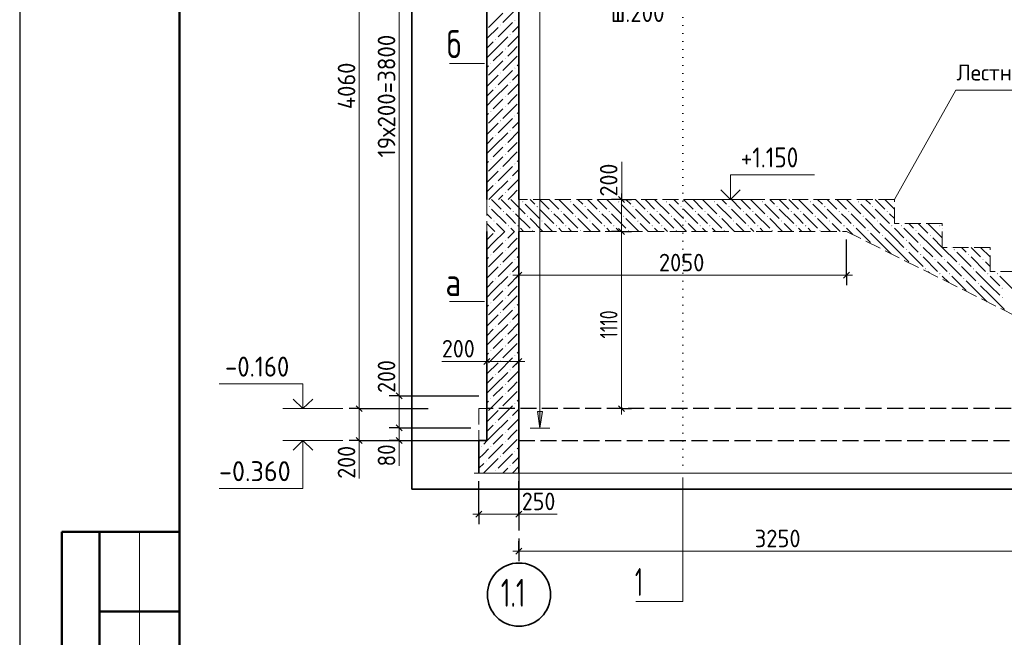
# Model space of a CAD drawing. Header units: millimetres. Extents: x 0 to 50400, y 0 to 35640.
# Tile 6 of 20: x 0 to 14787, y 17012 to 26295. Entities that reach past the tile are written whole.
import ezdxf

# ---------------------------------------------------------------- set-up
doc = ezdxf.new("R2010")
doc.units = ezdxf.units.MM
for name, pattern in [('______2', [324, 240, -84]), ('______5', [1320, 960, -120, 120, -120]), ('______9', [120, 0, -120])]:
    doc.linetypes.add(name, pattern=pattern)
for name, color, linetype, lineweight in [('Standard', 7, 'Continuous', 25), ('Высотные отметки', 7, 'Continuous', 25), ('ЖБ Лестница', 52, 'Continuous', 25), ('ЖБ Перекрытие верхний уровень', 7, 'Continuous', 35), ('ЖБ Стена верхний уровень', 7, 'Continuous', 35), ('Заголовок чертежа', 7, 'Continuous', 25), ('Общий02', 7, 'Continuous', 18), ('Позиционная метка линия выноска', 7, 'Continuous', 13), ('Позиционная метка номер позиции', 7, 'Continuous', 13), ('Размерная линия_ общее', 7, 'Continuous', 13), ('Сечения символ', 7, 'Continuous', 25)]:
    doc.layers.add(name, color=color, linetype=linetype, lineweight=lineweight)
doc.layers.add('Оси', color=7, linetype='______5', true_color=0x656565)
doc.layers.add('Стена ДОП П-обр. неравн', color=7, linetype='Continuous', true_color=0xa0a0a0)
doc.layers.add('Размерная выноска', color=7, linetype='Continuous')
doc.styles.add('ISOCPEUR', font='txt')

msp = doc.modelspace()

# ---------------------------------------------------------------- hatches: boundary and pattern name
at = {"layer": 'ЖБ Лестница', "linetype": 'Continuous', "lineweight": 18, "transparency": 33554687}
for points in [[(7548, 23557), (7556, 23565), (7564, 23557), (7556, 23549)], [(8268, 23557), (8276, 23565), (8284, 23557), (8276, 23549)], [(8988, 23557), (8996, 23565), (9004, 23557), (8996, 23549)], [(9708, 23557), (9716, 23565), (9724, 23557), (9716, 23549)], [(10428, 23557), (10436, 23565), (10444, 23557), (10436, 23549)], [(11148, 23557), (11156, 23565), (11164, 23557), (11156, 23549)], [(11868, 23557), (11876, 23565), (11884, 23557), (11876, 23549)], [(12588, 23557), (12596, 23565), (12604, 23557), (12596, 23549)], [(7044, 23485), (7052, 23493), (7060, 23485), (7052, 23477)], [(7260, 23413), (7268, 23421), (7276, 23413), (7268, 23405)], [(7404, 23413), (7412, 23421), (7420, 23413), (7412, 23405)], [(7764, 23485), (7772, 23493), (7780, 23485), (7772, 23477)], [(7980, 23413), (7988, 23421), (7996, 23413), (7988, 23405)], [(8124, 23413), (8132, 23421), (8140, 23413), (8132, 23405)], [(8484, 23485), (8492, 23493), (8500, 23485), (8492, 23477)], [(8700, 23413), (8708, 23421), (8716, 23413), (8708, 23405)], [(8844, 23413), (8852, 23421), (8860, 23413), (8852, 23405)], [(9204, 23485), (9212, 23493), (9220, 23485), (9212, 23477)], [(9420, 23413), (9428, 23421), (9436, 23413), (9428, 23405)], [(9564, 23413), (9572, 23421), (9580, 23413), (9572, 23405)], [(9924, 23485), (9932, 23493), (9940, 23485), (9932, 23477)], [(10140, 23413), (10148, 23421), (10156, 23413), (10148, 23405)], [(10284, 23413), (10292, 23421), (10300, 23413), (10292, 23405)], [(10644, 23485), (10652, 23493), (10660, 23485), (10652, 23477)], [(10860, 23413), (10868, 23421), (10876, 23413), (10868, 23405)], [(11004, 23413), (11012, 23421), (11020, 23413), (11012, 23405)], [(11364, 23485), (11372, 23493), (11380, 23485), (11372, 23477)], [(11580, 23413), (11588, 23421), (11596, 23413), (11588, 23405)], [(11724, 23413), (11732, 23421), (11740, 23413), (11732, 23405)], [(12084, 23485), (12092, 23493), (12100, 23485), (12092, 23477)], [(12300, 23413), (12308, 23421), (12316, 23413), (12308, 23405)], [(12444, 23413), (12452, 23421), (12460, 23413), (12452, 23405)], [(12804, 23485), (12812, 23493), (12820, 23485), (12812, 23477)], [(13020, 23413), (13028, 23421), (13036, 23413), (13028, 23405)], [(7116, 23269), (7124, 23277), (7132, 23269), (7124, 23261)], [(7620, 23341), (7628, 23349), (7636, 23341), (7628, 23333)], [(7836, 23269), (7844, 23277), (7852, 23269), (7844, 23261)], [(8340, 23341), (8348, 23349), (8356, 23341), (8348, 23333)], [(8556, 23269), (8564, 23277), (8572, 23269), (8564, 23261)], [(9060, 23341), (9068, 23349), (9076, 23341), (9068, 23333)], [(9276, 23269), (9284, 23277), (9292, 23269), (9284, 23261)], [(9780, 23341), (9788, 23349), (9796, 23341), (9788, 23333)], [(9996, 23269), (10004, 23277), (10012, 23269), (10004, 23261)], [(10500, 23341), (10508, 23349), (10516, 23341), (10508, 23333)], [(10716, 23269), (10724, 23277), (10732, 23269), (10724, 23261)], [(11220, 23341), (11228, 23349), (11236, 23341), (11228, 23333)], [(11436, 23269), (11444, 23277), (11452, 23269), (11444, 23261)], [(11940, 23341), (11948, 23349), (11956, 23341), (11948, 23333)], [(12156, 23269), (12164, 23277), (12172, 23269), (12164, 23261)], [(12660, 23341), (12668, 23349), (12676, 23341), (12668, 23333)], [(12876, 23269), (12884, 23277), (12892, 23269), (12884, 23261)], [(7332, 23197), (7340, 23205), (7348, 23197), (7340, 23189)], [(7476, 23197), (7484, 23205), (7492, 23197), (7484, 23189)], [(7692, 23125), (7700, 23133), (7708, 23125), (7700, 23117)], [(8052, 23197), (8060, 23205), (8068, 23197), (8060, 23189)], [(8196, 23197), (8204, 23205), (8212, 23197), (8204, 23189)], [(8412, 23125), (8420, 23133), (8428, 23125), (8420, 23117)], [(8772, 23197), (8780, 23205), (8788, 23197), (8780, 23189)], [(8916, 23197), (8924, 23205), (8932, 23197), (8924, 23189)], [(9132, 23125), (9140, 23133), (9148, 23125), (9140, 23117)], [(9492, 23197), (9500, 23205), (9508, 23197), (9500, 23189)], [(9636, 23197), (9644, 23205), (9652, 23197), (9644, 23189)], [(9852, 23125), (9860, 23133), (9868, 23125), (9860, 23117)], [(10212, 23197), (10220, 23205), (10228, 23197), (10220, 23189)], [(10356, 23197), (10364, 23205), (10372, 23197), (10364, 23189)], [(10572, 23125), (10580, 23133), (10588, 23125), (10580, 23117)], [(10932, 23197), (10940, 23205), (10948, 23197), (10940, 23189)], [(11076, 23197), (11084, 23205), (11092, 23197), (11084, 23189)], [(11292, 23125), (11300, 23133), (11308, 23125), (11300, 23117)], [(11652, 23197), (11660, 23205), (11668, 23197), (11660, 23189)], [(11796, 23197), (11804, 23205), (11812, 23197), (11804, 23189)], [(12012, 23125), (12020, 23133), (12028, 23125), (12020, 23117)], [(12372, 23197), (12380, 23205), (12388, 23197), (12380, 23189)], [(12516, 23197), (12524, 23205), (12532, 23197), (12524, 23189)], [(12732, 23125), (12740, 23133), (12748, 23125), (12740, 23117)], [(13092, 23197), (13100, 23205), (13108, 23197), (13100, 23189)], [(13236, 23197), (13244, 23205), (13252, 23197), (13244, 23189)], [(13452, 23125), (13460, 23133), (13468, 23125), (13460, 23117)], [(13812, 23197), (13820, 23205), (13828, 23197), (13820, 23189)], [(12948, 23053), (12956, 23061), (12964, 23053), (12956, 23045)], [(13308, 22981), (13316, 22989), (13324, 22981), (13316, 22973)], [(13668, 23053), (13676, 23061), (13684, 23053), (13676, 23045)], [(12811, 22915), (12812, 22917), (12816, 22913)], [(13308, 22837), (13316, 22845), (13324, 22837), (13316, 22829)], [(13524, 22909), (13532, 22917), (13540, 22909), (13532, 22901)], [(13524, 22765), (13532, 22773), (13540, 22765), (13532, 22757)], [(14028, 22837), (14036, 22845), (14044, 22837), (14036, 22829)], [(14244, 22765), (14252, 22773), (14260, 22765), (14252, 22757)], [(13387, 22627), (13388, 22629), (13392, 22625)], [(13740, 22693), (13748, 22701), (13756, 22693), (13748, 22685)], [(13884, 22693), (13892, 22701), (13900, 22693), (13892, 22685)], [(14100, 22621), (14108, 22629), (14116, 22621), (14108, 22613)], [(14460, 22693), (14468, 22701), (14476, 22693), (14468, 22685)], [(13596, 22549), (13604, 22557), (13612, 22549), (13604, 22541)], [(13812, 22477), (13820, 22485), (13828, 22477), (13820, 22469)], [(13956, 22477), (13964, 22485), (13972, 22477), (13964, 22469)], [(14316, 22549), (14324, 22557), (14332, 22549), (14324, 22541)], [(14532, 22477), (14540, 22485), (14548, 22477), (14540, 22469)], [(14676, 22477), (14684, 22485), (14692, 22477), (14684, 22469)], [(14172, 22405), (14180, 22413), (14188, 22405), (14180, 22397)], [(14388, 22333), (14396, 22341), (14404, 22333), (14396, 22325)], [(14251, 22195), (14252, 22197), (14256, 22193)], [(14748, 22261), (14756, 22269), (14764, 22261), (14756, 22253)], [(14748, 22117), (14756, 22125), (14764, 22117), (14756, 22109)]]:
    msp.add_hatch(color=7, dxfattribs=at).paths.add_polyline_path(points, flags=16)
at = {"layer": 'ЖБ Стена верхний уровень', "linetype": 'Continuous', "lineweight": 18, "transparency": 33554687}
for points in [[(7215, 26215), (7221, 26221), (7227, 26215), (7221, 26209)], [(7431, 26287), (7437, 26293), (7443, 26287), (7437, 26281)], [(7359, 26071), (7365, 26077), (7371, 26071), (7365, 26065)], [(7143, 25999), (7149, 26005), (7155, 25999), (7149, 25993)], [(7287, 25855), (7293, 25861), (7299, 25855), (7293, 25849)], [(7071, 25639), (7077, 25645), (7083, 25639), (7077, 25633)], [(7287, 25711), (7293, 25717), (7299, 25711), (7293, 25705)], [(7215, 25495), (7221, 25501), (7227, 25495), (7221, 25489)], [(7431, 25567), (7437, 25573), (7443, 25567), (7437, 25561)], [(7359, 25351), (7365, 25357), (7371, 25351), (7365, 25345)], [(7143, 25279), (7149, 25285), (7155, 25279), (7149, 25273)], [(7287, 25135), (7293, 25141), (7299, 25135), (7293, 25129)], [(7287, 24991), (7293, 24997), (7299, 24991), (7293, 24985)], [(7071, 24919), (7077, 24925), (7083, 24919), (7077, 24913)], [(7431, 24847), (7437, 24853), (7443, 24847), (7437, 24841)], [(7215, 24775), (7221, 24781), (7227, 24775), (7221, 24769)], [(7143, 24559), (7149, 24565), (7155, 24559), (7149, 24553)], [(7359, 24631), (7365, 24637), (7371, 24631), (7365, 24625)], [(7287, 24415), (7293, 24421), (7299, 24415), (7293, 24409)], [(7287, 24271), (7293, 24277), (7299, 24271), (7293, 24265)], [(7071, 24199), (7077, 24205), (7083, 24199), (7077, 24193)], [(7431, 24127), (7437, 24133), (7443, 24127), (7437, 24121)], [(7215, 24055), (7221, 24061), (7227, 24055), (7221, 24049)], [(7143, 23839), (7149, 23845), (7155, 23839), (7149, 23833)], [(7359, 23911), (7365, 23917), (7371, 23911), (7365, 23905)], [(7287, 23695), (7293, 23701), (7299, 23695), (7293, 23689)], [(7287, 22975), (7293, 22981), (7299, 22975), (7293, 22969)], [(7287, 22831), (7293, 22837), (7299, 22831), (7293, 22825)], [(7071, 22759), (7077, 22765), (7083, 22759), (7077, 22753)], [(7431, 22687), (7437, 22693), (7443, 22687), (7437, 22681)], [(7215, 22615), (7221, 22621), (7227, 22615), (7221, 22609)], [(7359, 22471), (7365, 22477), (7371, 22471), (7365, 22465)], [(7143, 22399), (7149, 22405), (7155, 22399), (7149, 22393)], [(7287, 22255), (7293, 22261), (7299, 22255), (7293, 22249)], [(7071, 22039), (7077, 22045), (7083, 22039), (7077, 22033)], [(7287, 22111), (7293, 22117), (7299, 22111), (7293, 22105)], [(7215, 21895), (7221, 21901), (7227, 21895), (7221, 21889)], [(7431, 21967), (7437, 21973), (7443, 21967), (7437, 21961)], [(7359, 21751), (7365, 21757), (7371, 21751), (7365, 21745)], [(7143, 21679), (7149, 21685), (7155, 21679), (7149, 21673)], [(7287, 21535), (7293, 21541), (7299, 21535), (7293, 21529)], [(7071, 21319), (7077, 21325), (7083, 21319), (7077, 21313)], [(7287, 21391), (7293, 21397), (7299, 21391), (7293, 21385)], [(7215, 21175), (7221, 21181), (7227, 21175), (7221, 21169)], [(7431, 21247), (7437, 21253), (7443, 21247), (7437, 21241)], [(7359, 21031), (7365, 21037), (7371, 21031), (7365, 21025)], [(7143, 20959), (7149, 20965), (7155, 20959), (7149, 20953)], [(7287, 20815), (7293, 20821), (7299, 20815), (7293, 20809)], [(7071, 20599), (7077, 20605), (7083, 20599), (7077, 20593)], [(7287, 20671), (7293, 20677), (7299, 20671), (7293, 20665)], [(7215, 20455), (7221, 20461), (7227, 20455), (7221, 20449)], [(7431, 20527), (7437, 20533), (7443, 20527), (7437, 20521)], [(7359, 20311), (7365, 20317), (7371, 20311), (7365, 20305)], [(7143, 20239), (7149, 20245), (7155, 20239), (7149, 20233)], [(7287, 20095), (7293, 20101), (7299, 20095), (7293, 20089)], [(6927, 19879), (6933, 19885), (6939, 19879), (6933, 19873)], [(7071, 19879), (7077, 19885), (7083, 19879), (7077, 19873)], [(7287, 19951), (7293, 19957), (7299, 19951), (7293, 19945)], [(6999, 19663), (7005, 19669), (7011, 19663), (7005, 19657)], [(7215, 19735), (7221, 19741), (7227, 19735), (7221, 19729)], [(7431, 19807), (7437, 19813), (7443, 19807), (7437, 19801)], [(7143, 19519), (7149, 19525), (7155, 19519), (7149, 19513)], [(7359, 19591), (7365, 19597), (7371, 19591), (7365, 19585)]]:
    msp.add_hatch(color=7, dxfattribs=at).paths.add_polyline_path(points, flags=16)
at = {"layer": 'Общий02', "linetype": 'Continuous', "lineweight": 13, "transparency": 33554687}
msp.add_hatch(color=7, dxfattribs=at).paths.add_polyline_path([(7778, 20406), (7814, 20154), (7850, 20406)])

# ---------------------------------------------------------------- linework, layer by layer
at = {"layer": 'Standard', "color": 7, "linetype": 'Continuous', "lineweight": 25, "transparency": 33554687}
for p, q in [((2400, 35040), (2400, 1270)), ((7451, 22408), (7541, 22498)), ((12371, 22408), (12461, 22498)), ((6971, 21113), (7061, 21203)), ((7451, 21113), (7541, 21203)), ((5656, 20686), (5746, 20596)), ((5656, 20206), (5746, 20116)), ((5656, 20014), (5746, 19924)), ((6851, 18818), (6941, 18908)), ((7451, 18818), (7541, 18908)), ((7451, 18261), (7541, 18351))]:
    msp.add_line(p, q, dxfattribs=at)
at = {"layer": 'Standard', "color": 7, "linetype": 'Continuous', "lineweight": 13, "transparency": 33554687}
for p, q in [((5701, 29761), (5701, 20641)), ((7496, 22453), (7406, 22453)), ((7496, 22453), (12416, 22453)), ((12416, 22453), (12506, 22453)), ((7016, 21158), (6926, 21158)), ((7016, 21158), (7496, 21158)), ((7496, 21158), (7586, 21158)), ((5701, 20641), (5701, 20161)), ((5701, 20161), (5701, 19969)), ((5701, 19969), (5701, 19879)), ((6896, 18863), (6806, 18863)), ((6896, 18863), (7496, 18863)), ((7496, 18863), (7586, 18863)), ((1800, 18600), (1800, 10800)), ((7496, 18306), (7406, 18306)), ((7496, 18306), (15296, 18306))]:
    msp.add_line(p, q, dxfattribs=at)
at = {"layer": 'Standard', "color": 7, "linetype": 'Continuous', "lineweight": -3, "transparency": 33554687}
for p, q in [((7496, 22453), (7496, 22993)), ((12416, 22453), (12416, 22993)), ((7496, 22453), (7496, 22603)), ((12416, 22453), (12416, 22603)), ((7496, 22453), (7496, 22303)), ((12416, 22453), (12416, 22303)), ((7016, 21158), (7016, 21308)), ((7496, 21158), (7496, 21308)), ((7016, 21158), (7016, 21008)), ((7016, 21158), (7016, 21065)), ((7496, 21158), (7496, 21008)), ((7496, 21158), (7496, 21065)), ((5701, 20641), (5551, 20641)), ((5701, 20641), (5851, 20641)), ((5701, 20641), (6896, 20641)), ((5701, 20161), (5551, 20161)), ((5701, 20161), (5851, 20161)), ((5701, 20161), (6776, 20161)), ((5701, 19969), (5551, 19969)), ((5701, 19969), (5851, 19969)), ((5701, 19969), (6776, 19969)), ((6896, 18863), (6896, 19360)), ((7496, 18863), (7496, 19360)), ((6896, 18863), (6896, 19013)), ((7496, 18863), (7496, 19013)), ((6896, 18863), (6896, 18713)), ((7496, 18863), (7496, 18713)), ((7496, 18306), (7496, 18456)), ((7496, 18306), (7496, 18156))]:
    msp.add_line(p, q, dxfattribs=at)
at = {"layer": 'Standard', "color": 7, "linetype": 'Continuous', "lineweight": 50, "transparency": 33554687}
for p, q in [((7, 18600), (0, 18600)), ((2400, 18600), (632, 18600)), ((632, 18600), (632, 10800)), ((632, 18600), (632, 10800)), ((1200, 18600), (1200, 10800)), ((2400, 17400), (1200, 17400))]:
    msp.add_line(p, q, dxfattribs=at)
at = {"layer": 'Standard', "color": 7, "linetype": 'Continuous', "lineweight": 25, "transparency": 33554687}
msp.add_lwpolyline([(0, 0), (50400, 0), (50400, 35640), (0, 35640), (0, 0)], close=True, dxfattribs=at)
at = {"layer": 'Standard', "color": 7, "linetype": 'Continuous', "lineweight": 13, "transparency": 33554687}
msp.add_lwpolyline([(50400, 35640), (0, 35640), (0, 0), (50400, 0), (50400, 35640)], dxfattribs=at)
at = {"layer": 'Standard', "color": 7, "linetype": 'Continuous', "lineweight": 50, "transparency": 33554687}
msp.add_lwpolyline([(2400, 35040), (49800, 35040), (49800, 600), (2400, 600), (2400, 35040)], close=True, dxfattribs=at)
at = {"layer": 'Standard', "color": 254, "linetype": 'Continuous', "lineweight": 35, "true_color": 0xc4c4ff, "transparency": 33554687}
msp.add_lwpolyline([(5890, 19240), (24970, 19240), (24970, 31936), (5890, 31936), (5890, 19240)], dxfattribs=at)
at = {"layer": 'Высотные отметки', "color": 7, "linetype": 'Continuous', "lineweight": 35, "transparency": 33554687}
for p, q in [((10676, 23593), (10531, 23738)), ((10676, 23593), (10531, 23738)), ((10676, 23593), (10822, 23738)), ((10676, 23593), (10822, 23738)), ((4254, 20449), (4109, 20594)), ((4254, 20449), (4109, 20594)), ((4254, 20449), (4400, 20594)), ((4254, 20449), (4400, 20594)), ((4254, 19969), (4109, 19823)), ((4254, 19969), (4109, 19823)), ((4254, 19969), (4400, 19823)), ((4254, 19969), (4400, 19823))]:
    msp.add_line(p, q, dxfattribs=at)
at = {"layer": 'Высотные отметки', "color": 7, "linetype": 'Continuous', "lineweight": 13, "transparency": 33554687}
for p, q in [((10076, 23593), (10976, 23593)), ((10076, 23593), (10976, 23593)), ((4854, 20449), (3954, 20449)), ((4854, 20449), (3954, 20449)), ((4854, 19969), (3954, 19969)), ((4854, 19969), (3954, 19969))]:
    msp.add_line(p, q, dxfattribs=at)
for points in [[(10676, 23593), (10676, 23965), (11936, 23965)], [(10676, 23593), (10676, 23965), (11936, 23965)], [(4254, 20449), (4254, 20821), (2994, 20821)], [(4254, 20449), (4254, 20821), (2994, 20821)], [(4254, 19969), (4254, 19249), (2994, 19249)], [(4254, 19969), (4254, 19249), (2994, 19249)]]:
    msp.add_lwpolyline(points, dxfattribs=at)
at = {"layer": 'ЖБ Лестница', "color": 7, "linetype": '______2', "lineweight": 13, "transparency": 33554687}
for p, q in [((7016, 23593), (7016, 23113)), ((13136, 23593), (7496, 23593)), ((13136, 23233), (13136, 23593)), ((13856, 23233), (13136, 23233)), ((13856, 22873), (13856, 23233)), ((7496, 23113), (12416, 23113)), ((12416, 23113), (18704, 19969)), ((14576, 22873), (13856, 22873)), ((14576, 22513), (14576, 22873)), ((15296, 22513), (14576, 22513))]:
    msp.add_line(p, q, dxfattribs=at)
at = {"layer": 'ЖБ Лестница', "color": 9, "linetype": 'Continuous', "lineweight": 18, "true_color": 0xc7c7c7, "transparency": 33554687}
for p, q in [((7088, 23593), (7232, 23449)), ((7232, 23593), (7376, 23449)), ((7376, 23593), (7592, 23377)), ((7592, 23521), (7808, 23305)), ((7736, 23521), (7664, 23593)), ((7808, 23593), (7952, 23449)), ((7952, 23593), (8096, 23449)), ((8096, 23593), (8312, 23377)), ((8312, 23521), (8528, 23305)), ((8456, 23521), (8384, 23593)), ((8528, 23593), (8672, 23449)), ((8672, 23593), (8816, 23449)), ((8816, 23593), (9032, 23377)), ((9032, 23521), (9248, 23305)), ((9176, 23521), (9104, 23593)), ((9248, 23593), (9392, 23449)), ((9392, 23593), (9536, 23449)), ((9536, 23593), (9752, 23377)), ((9752, 23521), (9968, 23305)), ((9896, 23521), (9824, 23593)), ((9968, 23593), (10112, 23449)), ((10112, 23593), (10256, 23449)), ((10256, 23593), (10472, 23377)), ((10472, 23521), (10688, 23305)), ((10616, 23521), (10544, 23593)), ((10688, 23593), (10832, 23449)), ((10832, 23593), (10976, 23449)), ((10976, 23593), (11192, 23377)), ((11192, 23521), (11408, 23305)), ((11336, 23521), (11264, 23593)), ((11408, 23593), (11552, 23449)), ((11552, 23593), (11696, 23449)), ((11696, 23593), (11912, 23377)), ((11912, 23521), (12128, 23305)), ((12056, 23521), (11984, 23593)), ((12128, 23593), (12272, 23449)), ((12272, 23593), (12416, 23449)), ((12416, 23593), (12632, 23377)), ((12632, 23521), (12848, 23305)), ((12776, 23521), (12704, 23593)), ((12848, 23593), (12992, 23449)), ((12992, 23593), (13136, 23449)), ((13136, 23593), (13136, 23593)), ((7016, 23376), (7088, 23305)), ((7088, 23449), (7304, 23233)), ((7376, 23305), (7304, 23377)), ((7448, 23377), (7664, 23161)), ((7808, 23449), (8024, 23233)), ((8096, 23305), (8024, 23377)), ((8168, 23377), (8384, 23161)), ((8528, 23449), (8744, 23233)), ((8816, 23305), (8744, 23377)), ((8888, 23377), (9104, 23161)), ((9248, 23449), (9464, 23233)), ((9536, 23305), (9464, 23377)), ((9608, 23377), (9824, 23161)), ((9968, 23449), (10184, 23233)), ((10256, 23305), (10184, 23377)), ((10328, 23377), (10544, 23161)), ((10688, 23449), (10904, 23233)), ((10976, 23305), (10904, 23377)), ((11048, 23377), (11264, 23161)), ((11408, 23449), (11624, 23233)), ((11696, 23305), (11624, 23377)), ((11768, 23377), (11984, 23161)), ((12128, 23449), (12344, 23233)), ((12416, 23305), (12344, 23377)), ((12488, 23377), (12704, 23161)), ((12848, 23449), (13064, 23233)), ((13136, 23305), (13064, 23377)), ((7016, 23232), (7136, 23113)), ((7280, 23113), (7160, 23233)), ((7448, 23233), (7376, 23305)), ((7664, 23305), (7856, 23113)), ((8000, 23113), (7880, 23233)), ((8168, 23233), (8096, 23305)), ((8384, 23305), (8576, 23113)), ((8720, 23113), (8600, 23233)), ((8888, 23233), (8816, 23305)), ((9104, 23305), (9296, 23113)), ((9440, 23113), (9320, 23233)), ((9608, 23233), (9536, 23305)), ((9824, 23305), (10016, 23113)), ((10160, 23113), (10040, 23233)), ((10328, 23233), (10256, 23305)), ((10544, 23305), (10736, 23113)), ((10880, 23113), (10760, 23233)), ((11048, 23233), (10976, 23305)), ((11264, 23305), (11456, 23113)), ((11600, 23113), (11480, 23233)), ((11768, 23233), (11696, 23305)), ((11984, 23305), (12176, 23113)), ((12320, 23113), (12200, 23233)), ((12488, 23233), (12416, 23305)), ((12704, 23305), (12920, 23089)), ((13136, 23017), (12920, 23233)), ((13136, 23305), (13136, 23305)), ((13208, 23233), (13208, 23233)), ((13352, 23233), (13424, 23161)), ((13496, 23233), (13640, 23089)), ((13856, 23017), (13640, 23233)), ((13784, 23233), (13784, 23233)), ((7376, 23161), (7424, 23113)), ((7520, 23161), (7568, 23113)), ((8096, 23161), (8144, 23113)), ((8240, 23161), (8288, 23113)), ((8816, 23161), (8864, 23113)), ((8960, 23161), (9008, 23113)), ((9536, 23161), (9584, 23113)), ((9680, 23161), (9728, 23113)), ((10256, 23161), (10304, 23113)), ((10400, 23161), (10448, 23113)), ((10976, 23161), (11024, 23113)), ((11120, 23161), (11168, 23113)), ((11696, 23161), (11744, 23113)), ((11840, 23161), (11888, 23113)), ((12416, 23161), (12512, 23065)), ((12560, 23161), (12776, 22945)), ((12992, 22873), (12776, 23089)), ((13136, 23161), (13280, 23017)), ((13280, 23161), (13496, 22945)), ((13712, 22873), (13496, 23089)), ((13856, 23161), (13856, 23161)), ((12992, 23017), (13136, 22873)), ((13136, 23017), (13280, 22873)), ((13424, 22873), (13352, 22945)), ((13856, 23017), (13856, 23017)), ((12992, 22873), (13088, 22777)), ((13136, 22873), (13352, 22657)), ((13352, 22801), (13568, 22585)), ((13496, 22801), (13424, 22873)), ((13568, 22873), (13712, 22729)), ((13712, 22873), (13856, 22729)), ((14000, 22873), (14000, 22873)), ((14072, 22801), (14288, 22585)), ((14144, 22873), (14144, 22873)), ((14216, 22801), (14144, 22873)), ((14288, 22873), (14432, 22729)), ((14432, 22873), (14432, 22873)), ((14432, 22873), (14576, 22729)), ((14576, 22873), (14576, 22873)), ((14576, 22873), (14576, 22873)), ((13568, 22729), (13784, 22513)), ((13856, 22585), (13784, 22657)), ((13928, 22657), (14144, 22441)), ((14288, 22729), (14504, 22513)), ((14576, 22585), (14504, 22657)), ((13664, 22489), (13640, 22513)), ((13928, 22513), (13856, 22585)), ((14144, 22585), (14360, 22369)), ((14576, 22297), (14360, 22513)), ((14576, 22585), (14576, 22585)), ((14648, 22513), (14648, 22513)), ((13856, 22441), (13952, 22345)), ((14000, 22441), (14216, 22225)), ((14432, 22153), (14216, 22369)), ((14576, 22441), (14720, 22297)), ((14720, 22441), (14936, 22225)), ((14432, 22297), (14576, 22153)), ((14576, 22297), (14720, 22153)), ((14432, 22153), (14528, 22057)), ((14576, 22153), (14792, 21937))]:
    msp.add_line(p, q, dxfattribs=at)
for points in [[(13712, 23017), (13856, 22873), (13856, 22873)], [(13856, 22873), (13856, 22873), (14072, 22657)]]:
    msp.add_lwpolyline(points, dxfattribs=at)
at = {"layer": 'ЖБ Перекрытие верхний уровень', "color": 7, "linetype": '______2', "lineweight": 18, "transparency": 33554687}
for p, q in [((6896, 20449), (6896, 19969)), ((7016, 20449), (6896, 20449))]:
    msp.add_line(p, q, dxfattribs=at)
at = {"layer": 'ЖБ Стена верхний уровень', "color": 7, "linetype": 'Continuous', "lineweight": 35, "transparency": 33554687}
for p, q in [((7016, 30193), (7016, 23593)), ((7496, 23593), (7496, 30193)), ((7016, 23113), (7016, 19969)), ((7496, 19969), (7496, 23113)), ((6896, 19969), (6896, 19480)), ((7016, 19969), (6896, 19969)), ((7496, 19480), (7496, 19969))]:
    msp.add_line(p, q, dxfattribs=at)
at = {"layer": 'ЖБ Стена верхний уровень', "color": 251, "linetype": 'Continuous', "lineweight": 18, "true_color": 0x494949, "transparency": 33554687}
for p, q in [((7257, 26395), (7041, 26179)), ((7473, 26467), (7257, 26251)), ((7016, 26010), (7185, 26179)), ((7401, 26251), (7185, 26035)), ((7496, 26202), (7401, 26107)), ((7113, 25819), (7329, 26035)), ((7496, 26058), (7329, 25891)), ((7113, 25963), (7016, 25866)), ((7401, 25819), (7473, 25891)), ((7113, 25819), (7016, 25722)), ((7257, 25819), (7113, 25675)), ((7473, 25747), (7257, 25531)), ((7329, 25747), (7401, 25819)), ((7016, 25578), (7041, 25603)), ((7257, 25675), (7041, 25459)), ((7496, 25626), (7473, 25603)), ((7016, 25290), (7185, 25459)), ((7401, 25531), (7185, 25315)), ((7496, 25482), (7401, 25387)), ((7113, 25099), (7329, 25315)), ((7496, 25338), (7329, 25171)), ((7113, 25243), (7016, 25146)), ((7401, 25099), (7473, 25171)), ((7113, 25099), (7016, 25002)), ((7257, 25099), (7113, 24955)), ((7473, 25027), (7257, 24811)), ((7329, 25027), (7401, 25099)), ((7016, 24858), (7041, 24883)), ((7257, 24955), (7041, 24739)), ((7496, 24906), (7473, 24883)), ((7016, 24570), (7185, 24739)), ((7401, 24811), (7185, 24595)), ((7496, 24762), (7401, 24667)), ((7113, 24379), (7329, 24595)), ((7496, 24618), (7329, 24451)), ((7113, 24523), (7016, 24426)), ((7401, 24379), (7473, 24451)), ((7113, 24379), (7016, 24282)), ((7257, 24379), (7113, 24235)), ((7473, 24307), (7257, 24091)), ((7329, 24307), (7401, 24379)), ((7016, 24138), (7041, 24163)), ((7257, 24235), (7041, 24019)), ((7496, 24186), (7473, 24163)), ((7016, 23850), (7185, 24019)), ((7401, 24091), (7185, 23875)), ((7496, 24042), (7401, 23947)), ((7113, 23659), (7329, 23875)), ((7496, 23898), (7329, 23731)), ((7113, 23803), (7016, 23706)), ((7401, 23659), (7473, 23731)), ((7113, 23659), (7047, 23593)), ((7257, 23659), (7191, 23593)), ((7335, 23593), (7401, 23659)), ((7113, 23083), (7016, 22986)), ((7113, 22939), (7287, 23113)), ((7431, 23113), (7329, 23011)), ((7113, 22939), (7016, 22842)), ((7257, 22939), (7113, 22795)), ((7329, 22867), (7401, 22939)), ((7401, 22939), (7473, 23011)), ((7257, 22795), (7041, 22579)), ((7473, 22867), (7257, 22651)), ((7016, 22698), (7041, 22723)), ((7401, 22651), (7185, 22435)), ((7496, 22746), (7473, 22723)), ((7016, 22410), (7185, 22579)), ((7496, 22602), (7401, 22507)), ((7113, 22363), (7016, 22266)), ((7113, 22219), (7329, 22435)), ((7496, 22458), (7329, 22291)), ((7113, 22219), (7016, 22122)), ((7257, 22219), (7113, 22075)), ((7329, 22147), (7401, 22219)), ((7401, 22219), (7473, 22291)), ((7257, 22075), (7041, 21859)), ((7473, 22147), (7257, 21931)), ((7016, 21978), (7041, 22003)), ((7401, 21931), (7185, 21715)), ((7496, 22026), (7473, 22003)), ((7016, 21690), (7185, 21859)), ((7496, 21738), (7329, 21571)), ((7496, 21882), (7401, 21787)), ((7113, 21643), (7016, 21546)), ((7113, 21499), (7329, 21715)), ((7113, 21499), (7016, 21402)), ((7257, 21499), (7113, 21355)), ((7329, 21427), (7401, 21499)), ((7401, 21499), (7473, 21571)), ((7257, 21355), (7041, 21139)), ((7473, 21427), (7257, 21211)), ((7496, 21306), (7473, 21283)), ((7016, 21258), (7041, 21283)), ((7401, 21211), (7185, 20995)), ((7496, 21162), (7401, 21067)), ((7016, 20970), (7185, 21139)), ((7496, 21018), (7329, 20851)), ((7113, 20923), (7016, 20826)), ((7113, 20779), (7329, 20995)), ((7401, 20779), (7473, 20851)), ((7113, 20779), (7016, 20682)), ((7257, 20779), (7113, 20635)), ((7473, 20707), (7257, 20491)), ((7329, 20707), (7401, 20779)), ((7016, 20538), (7041, 20563)), ((7257, 20635), (7041, 20419)), ((7496, 20586), (7473, 20563)), ((7016, 20250), (7185, 20419)), ((7401, 20491), (7185, 20275)), ((7496, 20442), (7401, 20347)), ((7113, 20059), (7329, 20275)), ((7496, 20298), (7329, 20131)), ((7113, 20203), (7016, 20106)), ((7401, 20059), (7473, 20131)), ((7023, 19969), (6969, 19915)), ((7113, 20059), (7023, 19969)), ((7167, 19969), (7113, 19915)), ((7257, 20059), (7167, 19969)), ((7455, 19969), (7257, 19771)), ((7329, 19987), (7401, 20059)), ((7473, 19987), (7455, 19969)), ((6897, 19843), (6896, 19842)), ((6969, 19771), (7041, 19843)), ((7257, 19915), (7041, 19699)), ((7496, 19866), (7473, 19843)), ((6897, 19699), (6969, 19771)), ((6969, 19483), (7185, 19699)), ((7401, 19771), (7185, 19555)), ((7496, 19722), (7401, 19627)), ((6969, 19627), (6896, 19554)), ((7255, 19480), (7329, 19555)), ((7496, 19578), (7399, 19480)), ((6969, 19483), (6967, 19480)), ((7113, 19483), (7111, 19480))]:
    msp.add_line(p, q, dxfattribs=at)
at = {"layer": 'ЖБ Стена верхний уровень', "color": 253, "linetype": '______2', "lineweight": -3, "true_color": 0xababab, "transparency": 33554687}
for p, q in [((5169, 20449), (5965, 20449)), ((18776, 20449), (7016, 20449)), ((7496, 19969), (18704, 19969))]:
    msp.add_line(p, q, dxfattribs=at)
at = {"layer": 'Общий02', "color": 251, "linetype": 'Continuous', "lineweight": 13, "true_color": 0x494949, "transparency": 33554687}
for p, q in [((7814, 30025), (7814, 20154)), ((7814, 20406), (7814, 20424)), ((7850, 20406), (7778, 20406)), ((7778, 20406), (7814, 20154)), ((7814, 20154), (7850, 20406)), ((7964, 20154), (7664, 20154)), ((7814, 20154), (7814, 20154)), ((7814, 20154), (7814, 20154)), ((7814, 20154), (7814, 20154))]:
    msp.add_line(p, q, dxfattribs=at)
at = {"layer": 'Оси', "color": 8, "linetype": '______5', "lineweight": -3, "transparency": 33554687}
msp.add_line((7496, 31696), (7496, 18225), dxfattribs=at)
at = {"layer": 'Оси', "color": 7, "linetype": 'Continuous', "lineweight": 35, "transparency": 33554687}
msp.add_circle((7499, 17654), 475, dxfattribs=at)
at = {"layer": 'Позиционная метка линия выноска', "color": 7, "linetype": 'Continuous', "lineweight": 13, "transparency": 33554687}
for p, q in [((6453, 25635), (6981, 25635)), ((6453, 22059), (6981, 22059))]:
    msp.add_line(p, q, dxfattribs=at)
at = {"layer": 'Позиционная метка номер позиции', "color": 7, "linetype": 'Continuous', "lineweight": 13, "transparency": 33554687}
msp.add_lwpolyline([(17233, 25234), (14058, 25234), (13136, 23593)], dxfattribs=at)
at = {"layer": 'Размерная выноска', "color": 7, "linetype": 'Continuous', "lineweight": 13, "transparency": 33554687}
for p, q in [((9044, 23593), (9044, 24159)), ((7016, 21158), (6341, 21158)), ((5701, 20449), (5701, 20065)), ((5100, 19969), (5100, 19400)), ((5701, 19969), (5701, 19592)), ((6824, 19480), (7568, 19480)), ((22688, 19480), (7424, 19480)), ((7496, 18863), (8072, 18863))]:
    msp.add_line(p, q, dxfattribs=at)
at = {"layer": 'Размерная выноска', "color": 251, "linetype": 'Continuous', "lineweight": 13, "true_color": 0x656565, "transparency": 33554687}
msp.add_line((5701, 23593), (5701, 23185), dxfattribs=at)
at = {"layer": 'Размерная линия_ общее', "color": 7, "linetype": 'Continuous', "lineweight": 13, "transparency": 33554687}
for p, q in [((5100, 30193), (5100, 20449)), ((9038, 23593), (9038, 23683)), ((9038, 23113), (9038, 23593)), ((5100, 20449), (5100, 19969)), ((9038, 20449), (9038, 20359)), ((5100, 19969), (5100, 19879))]:
    msp.add_line(p, q, dxfattribs=at)
at = {"layer": 'Размерная линия_ общее', "color": 7, "linetype": 'Continuous', "lineweight": -3, "transparency": 33554687}
for p, q in [((9038, 23593), (8888, 23593)), ((9038, 23593), (9188, 23593)), ((9038, 23593), (9044, 23593)), ((9038, 23113), (8888, 23113)), ((9038, 23113), (9188, 23113)), ((9038, 23113), (9102, 23113)), ((5100, 20449), (4950, 20449)), ((5100, 20449), (5250, 20449)), ((5100, 20449), (6133, 20449)), ((9038, 20449), (8888, 20449)), ((9038, 20449), (9188, 20449)), ((9038, 20449), (9038, 20449)), ((5100, 19969), (4950, 19969)), ((5100, 19969), (5250, 19969)), ((5100, 19969), (6896, 19969))]:
    msp.add_line(p, q, dxfattribs=at)
at = {"layer": 'Размерная линия_ общее', "color": 7, "linetype": 'Continuous', "lineweight": 25, "transparency": 33554687}
for p, q in [((9083, 23548), (8993, 23638)), ((9083, 23068), (8993, 23158)), ((5055, 20494), (5145, 20404)), ((9083, 20404), (8993, 20494)), ((5055, 20014), (5145, 19924))]:
    msp.add_line(p, q, dxfattribs=at)
at = {"layer": 'Размерная линия_ общее', "color": 7, "linetype": 'Continuous', "lineweight": 13, "transparency": 33554687}
msp.add_lwpolyline([(9038, 20449), (9038, 21388), (9038, 21388), (9038, 23113)], dxfattribs=at)
at = {"layer": 'Сечения символ', "color": 7, "linetype": '______9', "lineweight": 13, "transparency": 33554687}
msp.add_line((9960, 30411), (9960, 19413), dxfattribs=at)
at = {"layer": 'Сечения символ', "color": 7, "linetype": 'Continuous', "lineweight": 13, "transparency": 33554687}
msp.add_lwpolyline([(9960, 19413), (9960, 17552), (9252, 17552)], dxfattribs=at)

# ---------------------------------------------------------------- texts
at = {"layer": 'Standard', "color": 7, "linetype": 'Continuous', "lineweight": 25, "transparency": 33554687, "char_height": 264, "attachment_point": 7, "rotation": 90, "style": 'ISOCPEUR'}
for s, insert, width in [('\\W0.95;19х200=3800', (5641, 24224), 2103.74), ('\\W0.91;200', (5641, 20686), 674.39), ('\\W0.87;80', (5641, 19581), 484.71)]:
    msp.add_mtext(s, dxfattribs=dict(at, insert=insert, width=width))
at = {"layer": 'Standard', "color": 7, "linetype": 'Continuous', "lineweight": 25, "transparency": 33554687, "char_height": 264, "attachment_point": 7, "style": 'ISOCPEUR'}
for s, insert, width in [('\\W0.93;2050', (9600, 22513), 861.71), ('\\W0.91;200', (6341, 21218), 674.39), ('\\W0.91;250', (7541, 18923), 674.39), ('\\W0.93;3250', (11040, 18366), 861.71)]:
    msp.add_mtext(s, dxfattribs=dict(at, insert=insert, width=width))
at = {"layer": 'Высотные отметки', "color": 7, "linetype": 'Continuous', "lineweight": 25, "transparency": 33554687, "char_height": 300, "attachment_point": 7, "style": 'ISOCPEUR'}
for s, insert, width in [('\\W0.85;+1.150', (10829, 24075), 1146.82), ('\\W0.90;-0.160', (3084, 20931), 1214.12), ('\\W0.95;-0.360', (2994, 19359), 1281.44)]:
    msp.add_mtext(s, dxfattribs=dict(at, insert=insert, width=width))
at = {"layer": 'Заголовок чертежа', "color": 7, "linetype": 'Continuous', "lineweight": 50, "transparency": 33554687, "insert": (5962, 15812), "char_height": 540, "width": 9225.73, "attachment_point": 7, "style": 'ISOCPEUR'}
msp.add_mtext('\\W0.99;Схема армирования стены', dxfattribs=at)
at = {"layer": 'Оси', "color": 7, "linetype": 'Continuous', "lineweight": 35, "transparency": 33554687, "insert": (7226, 17472), "char_height": 420, "width": 689.49, "attachment_point": 7, "style": 'ISOCPEUR'}
msp.add_mtext('\\W0.68;1.1', dxfattribs=at)
at = {"layer": 'Позиционная метка номер позиции', "color": 7, "linetype": 'Continuous', "lineweight": 18, "transparency": 33554687, "insert": (14069, 25316), "char_height": 240, "width": 3308.75, "attachment_point": 7, "style": 'ISOCPEUR'}
msp.add_mtext('\\W0.98;Лестница см. альбом', dxfattribs=at)
at = {"layer": 'Размерная линия_ общее', "color": 7, "linetype": 'Continuous', "lineweight": 25, "transparency": 33554687, "char_height": 264, "attachment_point": 7, "rotation": 90, "style": 'ISOCPEUR'}
for s, insert, width in [('\\W0.93;4060', (5040, 24951), 888.46), ('\\W0.91;200', (8978, 23638), 674.39), ('\\W0.73;1110', (8978, 21504), 677.43), ('\\W0.91;200', (5040, 19396), 674.39)]:
    msp.add_mtext(s, dxfattribs=dict(at, insert=insert, width=width))
at = {"layer": 'Сечения символ', "color": 7, "linetype": 'Continuous', "lineweight": 35, "transparency": 33554687, "char_height": 420, "attachment_point": 7, "style": 'ISOCPEUR'}
for s, insert, width in [('\\W0.78;б', (6415, 25717), 456.96), ('\\W0.80;а', (6394, 22141), 503.76), ('\\W0.56;1', (9241, 17634), 326.66)]:
    msp.add_mtext(s, dxfattribs=dict(at, insert=insert, width=width))
at = {"layer": 'Стена ДОП П-обр. неравн', "color": 7, "linetype": 'Continuous', "lineweight": 13, "transparency": 33554687, "insert": (8878, 26261), "char_height": 264, "width": 1154.56, "attachment_point": 7, "style": 'ISOCPEUR'}
msp.add_mtext('\\W0.95;ш.200 ', dxfattribs=at)

doc.saveas('drawing.dxf')
